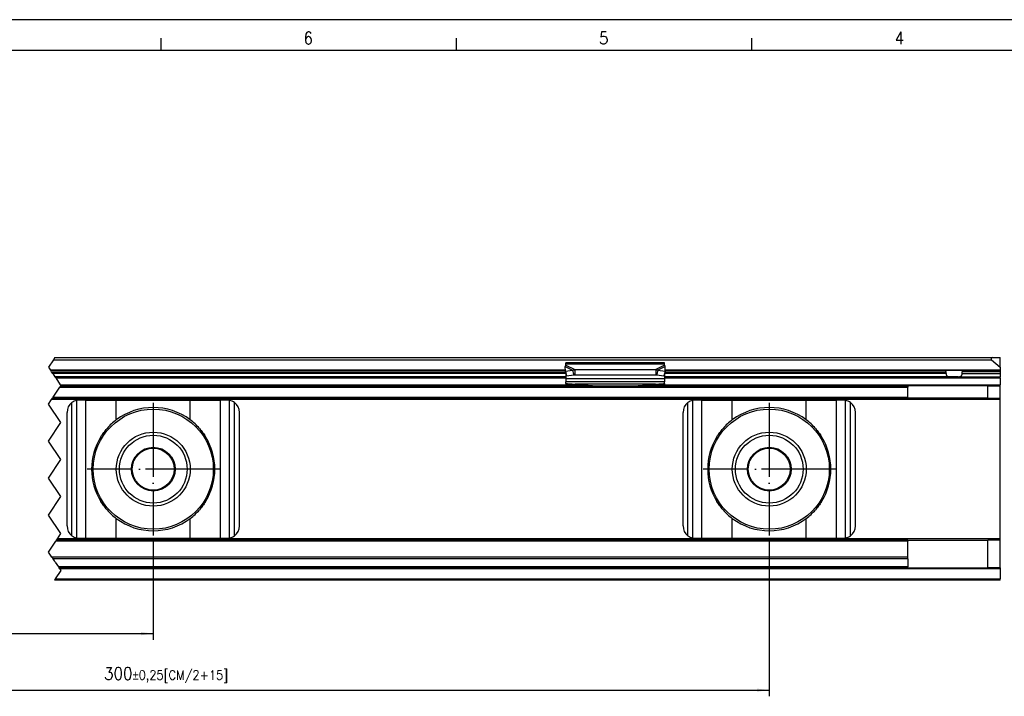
# Model space of a CAD drawing. Header units: millimetres. Extents: x -418 to 1275, y -151 to 443.
# Tile 31 of 47: x 106 to 266, y 334 to 443. Entities that reach past the tile are written whole.
import ezdxf

# ---------------------------------------------------------------- set-up
doc = ezdxf.new("R2010")
doc.units = ezdxf.units.MM
doc.linetypes.add('DOT_CENTER', pattern=[14, 12, -1, 0, -1])
doc.layers.add('1', color=7, linetype='Continuous')
doc.styles.add('CONVERTER_12', font='txt.shx', dxfattribs={"width": 0.9})
doc.dimstyles.new('ME10_DIM_37', dxfattribs={"dimtxt": 2, "dimasz": 2, "dimexe": 1, "dimexo": 1, "dimgap": 1, "dimtad": 1, "dimdsep": 46, "dimtxsty": 'CONVERTER_12', "dimsah": 1, "dimcen": 0.09, "dimclrd": 2, "dimclre": 2, "dimclrt": 2, "dimadec": 0, "dimazin": 0, "dimtol": 1, "dimtp": 0.25, "dimtm": 0.25, "dimtfac": 0.75, "dimtdec": 0, "dimtix": 1, "dimtmove": 0, "dimatfit": 3, "dimfxl": 1, "dimtolj": 1, "dimtzin": 0, "dimarcsym": 0})
doc.dimstyles.new('ME10_DIM_38', dxfattribs={"dimtxt": 2, "dimasz": 2, "dimexe": 1, "dimexo": 1, "dimgap": 1, "dimtad": 1, "dimdsep": 46, "dimtxsty": 'CONVERTER_12', "dimsah": 1, "dimcen": 0.09, "dimclrd": 2, "dimclre": 2, "dimclrt": 2, "dimadec": 0, "dimazin": 0, "dimtol": 1, "dimtp": 0.25, "dimtm": 0.25, "dimtfac": 0.75, "dimtdec": 0, "dimtix": 1, "dimtmove": 0, "dimatfit": 3, "dimfxl": 1, "dimtolj": 1, "dimtzin": 0, "dimarcsym": 0})

# ---------------------------------------------------------------- blocks, each defined once
blk = doc.blocks.new('SOPORTE_SV2__21', base_point=(-193.4, 352.55))
at = {"color": 2, "linetype": 'DOT_CENTER'}
for p, q in [((112.13, 388.65), (111.9, 388.3)), ((111.9, 388.3), (111.1, 387.1)), ((111.1, 387.1), (111.43, 386.6)), ((111.43, 386.6), (111.46, 386.55)), ((111.6, 386.35), (111.46, 386.55)), ((111.8, 386.05), (111.6, 386.35)), ((111.8, 386.05), (112.13, 385.55)), ((112.26, 385.35), (112.13, 385.55)), ((112.26, 385.35), (113, 384.25)), ((111.86, 382.25), (112.93, 383.85)), ((113.06, 384.05), (112.93, 383.85)), ((113.1, 384.1), (113, 384.25)), ((113.06, 384.05), (113.1, 384.1)), ((111.6, 381.85), (111.73, 382.05)), ((111.86, 382.25), (111.73, 382.05)), ((111.1, 381.1), (111.6, 381.85)), ((113.1, 378.1), (111.1, 381.1)), ((111.1, 375.1), (113.1, 378.1)), ((113.1, 372.1), (111.1, 375.1)), ((111.1, 369.1), (113.1, 372.1)), ((113.1, 366.1), (111.1, 369.1)), ((111.1, 363.1), (113.1, 366.1)), ((113.1, 360.1), (111.1, 363.1)), ((112.53, 359.25), (113.1, 360.1)), ((111.1, 357.1), (112.26, 358.85)), ((112.4, 359.05), (112.26, 358.85)), ((112.4, 359.05), (112.53, 359.25)), ((111.65, 356.27), (111.1, 357.1)), ((111.65, 356.27), (111.84, 355.99)), ((112.06, 355.66), (111.84, 355.99)), ((112.19, 355.46), (112.06, 355.66)), ((112.19, 355.46), (112.72, 354.67)), ((113.1, 354.1), (112.2, 352.75)), ((112.72, 354.67), (112.8, 354.55)), ((112.93, 354.35), (112.8, 354.55)), ((112.93, 354.35), (113.1, 354.1)), ((112.2, 352.75), (112.06, 352.55))]:
    blk.add_line(p, q, dxfattribs=at)
at = {"color": 7, "linetype": 'Continuous'}
for p, q in [((112.13, 388.65), (264.3, 388.65)), ((264.3, 388.65), (265.6, 388.65)), ((265.6, 387.1), (265.6, 388.65)), ((195.01, 386.43), (194.99, 387.23)), ((195.1, 387.61), (195.1, 387.82)), ((211.1, 387.82), (195.1, 387.82)), ((195.1, 387.43), (195.1, 387.61)), ((211.1, 387.61), (211.1, 387.82)), ((211.1, 387.43), (211.1, 387.61)), ((211.19, 386.43), (211.21, 387.23)), ((264.17, 388.3), (265.6, 387.1)), ((265.6, 387.1), (265.6, 386.6)), ((195.01, 386.55), (111.46, 386.55)), ((195.1, 385.55), (112.13, 385.55)), ((195.01, 386.43), (196.18, 386.61)), ((195.01, 386.43), (195.19, 385.7)), ((195.1, 386.08), (195.1, 385.21)), ((195.1, 385.21), (195.1, 384.72)), ((195.19, 385.7), (196.37, 385.88)), ((196.18, 386.61), (196.29, 386.17)), ((196.29, 386.17), (196.37, 385.88)), ((196.51, 386.7), (196.51, 386.19)), ((196.51, 386.7), (209.69, 386.7)), ((196.51, 386.19), (196.51, 385.85)), ((196.51, 385.85), (209.69, 385.85)), ((209.69, 386.7), (209.69, 386.19)), ((209.69, 386.19), (209.69, 385.85)), ((209.91, 386.17), (209.83, 385.88)), ((209.83, 385.88), (211.01, 385.7)), ((210.02, 386.61), (209.91, 386.17)), ((210.02, 386.61), (211.19, 386.43)), ((211.19, 386.43), (211.01, 385.7)), ((211.1, 386.08), (211.1, 385.21)), ((257.41, 385.55), (211.1, 385.55)), ((211.1, 385.21), (211.1, 384.72)), ((256.66, 386.55), (211.19, 386.55)), ((259.54, 386.55), (256.66, 386.55)), ((256.79, 386.05), (256.79, 386.35)), ((258.79, 385.55), (257.41, 385.55)), ((258.79, 385.55), (265.6, 385.55)), ((259.41, 386.05), (259.41, 386.35)), ((265.6, 386.55), (259.54, 386.55)), ((265.6, 386.55), (265.6, 386.6)), ((265.6, 386.55), (265.6, 386.35)), ((265.6, 386.35), (265.6, 386.05)), ((265.6, 386.05), (265.6, 385.55)), ((265.6, 385.35), (265.6, 385.55)), ((265.6, 385.35), (265.6, 384.25)), ((113.06, 384.05), (195.1, 384.05)), ((211.1, 384.72), (195.1, 384.72)), ((195.1, 384.44), (195.1, 384.72)), ((195.1, 384.44), (195.1, 384.26)), ((195.1, 384.26), (195.1, 384.05)), ((195.1, 384.05), (197.86, 384.05)), ((196.59, 384.33), (200.1, 384.06)), ((196.59, 384.33), (196.59, 384.22)), ((197.86, 384.05), (196.59, 384.15)), ((197.86, 384.05), (200.1, 384.05)), ((200.1, 384.06), (200.1, 384.05)), ((200.1, 384.06), (206.1, 384.06)), ((200.1, 384.05), (206.1, 384.05)), ((206.1, 384.06), (209.61, 384.33)), ((206.1, 384.06), (206.1, 384.05)), ((206.1, 384.05), (208.34, 384.05)), ((209.61, 384.15), (208.34, 384.05)), ((208.34, 384.05), (250.6, 384.05)), ((209.61, 384.22), (209.61, 384.33)), ((211.1, 384.44), (211.1, 384.72)), ((211.1, 384.44), (211.1, 384.26)), ((250.6, 384.05), (250.6, 383.85)), ((263.6, 384.05), (250.6, 384.05)), ((250.6, 382.25), (250.6, 383.85)), ((263.6, 382.05), (263.6, 384.05)), ((263.6, 384.05), (265.6, 384.05)), ((265.6, 384.05), (265.6, 384.25)), ((265.6, 382.05), (265.6, 384.05)), ((111.73, 382.05), (250.6, 382.05)), ((250.6, 382.05), (250.6, 382.25)), ((263.6, 382.05), (250.6, 382.05)), ((263.6, 382.05), (265.6, 382.05)), ((265.6, 381.85), (265.6, 382.05)), ((117.17, 381.75), (116.1, 381.75)), ((117.17, 381.75), (122.09, 381.75)), ((122.09, 381.75), (134.11, 381.75)), ((134.11, 381.75), (139.03, 381.75)), ((140.1, 381.75), (139.03, 381.75)), ((217.17, 381.75), (216.1, 381.75)), ((217.17, 381.75), (222.09, 381.75)), ((222.09, 381.75), (234.11, 381.75)), ((234.11, 381.75), (239.03, 381.75)), ((240.1, 381.75), (239.03, 381.75)), ((265.6, 359.25), (265.6, 381.85)), ((114.1, 361.35), (114.1, 379.75)), ((142.1, 361.35), (142.1, 379.75)), ((214.1, 361.35), (214.1, 379.75)), ((242.1, 361.35), (242.1, 379.75)), ((250.6, 359.05), (112.4, 359.05)), ((116.1, 359.35), (117.17, 359.35)), ((117.17, 359.35), (122.09, 359.35)), ((122.09, 359.35), (134.11, 359.35)), ((134.11, 359.35), (139.03, 359.35)), ((139.03, 359.35), (140.1, 359.35)), ((216.1, 359.35), (217.17, 359.35)), ((217.17, 359.35), (222.09, 359.35)), ((222.09, 359.35), (234.11, 359.35)), ((234.11, 359.35), (239.03, 359.35)), ((239.03, 359.35), (240.1, 359.35)), ((250.6, 359.05), (263.6, 359.05)), ((250.6, 359.05), (250.6, 358.85)), ((250.6, 356.27), (250.6, 358.85)), ((263.6, 354.55), (263.6, 359.05)), ((265.6, 359.05), (263.6, 359.05)), ((265.6, 359.05), (265.6, 359.25)), ((265.6, 354.55), (265.6, 359.05)), ((250.6, 356.27), (111.65, 356.27)), ((250.6, 355.99), (250.6, 356.27)), ((250.6, 355.99), (250.6, 354.67)), ((250.6, 354.55), (112.8, 354.55)), ((250.6, 354.55), (250.6, 354.67)), ((250.6, 354.55), (263.6, 354.55)), ((265.6, 354.55), (263.6, 354.55)), ((265.6, 354.55), (265.6, 354.35)), ((265.6, 354.35), (265.6, 352.75)), ((265.6, 352.55), (112.06, 352.55)), ((265.6, 352.55), (265.6, 352.75))]:
    blk.add_line(p, q, dxfattribs=at)
at = {"color": 3, "linetype": 'Continuous'}
for p, q in [((111.9, 388.3), (264.17, 388.3)), ((194.99, 387.23), (196.18, 386.61)), ((211.1, 387.61), (195.1, 387.61)), ((195.1, 387.43), (196.51, 386.7)), ((211.1, 387.43), (209.69, 386.7)), ((211.21, 387.23), (210.02, 386.61)), ((195.01, 386.6), (111.43, 386.6)), ((111.6, 386.35), (195.03, 386.35)), ((195.1, 386.05), (111.8, 386.05)), ((112.26, 385.35), (195.1, 385.35)), ((211.1, 385.21), (195.1, 385.21)), ((256.79, 386.05), (211.1, 386.05)), ((211.1, 385.35), (265.6, 385.35)), ((211.17, 386.35), (256.79, 386.35)), ((265.6, 386.6), (211.19, 386.6)), ((265.6, 386.35), (259.41, 386.35)), ((259.41, 386.05), (265.6, 386.05)), ((112.93, 383.85), (250.6, 383.85)), ((113, 384.25), (195.1, 384.25)), ((209.61, 384.33), (196.59, 384.33)), ((196.59, 384.22), (196.59, 384.15)), ((209.61, 384.15), (209.61, 384.22)), ((211.01, 384.25), (265.6, 384.25)), ((111.86, 382.25), (250.6, 382.25)), ((265.6, 381.85), (111.6, 381.85)), ((114.9, 359.75), (114.9, 381.35)), ((115.7, 359.39), (115.7, 381.71)), ((117.17, 359.35), (117.17, 381.75)), ((122.09, 378.54), (122.09, 381.75)), ((134.11, 378.54), (134.11, 381.75)), ((139.03, 359.35), (139.03, 381.75)), ((140.5, 359.39), (140.5, 381.71)), ((141.3, 359.75), (141.3, 381.35)), ((214.9, 359.75), (214.9, 381.35)), ((215.7, 359.39), (215.7, 381.71)), ((217.17, 359.35), (217.17, 381.75)), ((222.09, 378.54), (222.09, 381.75)), ((234.11, 378.54), (234.11, 381.75)), ((239.03, 359.35), (239.03, 381.75)), ((240.5, 359.39), (240.5, 381.71)), ((241.3, 359.75), (241.3, 381.35)), ((122.09, 359.35), (122.09, 362.56)), ((134.11, 359.35), (134.11, 362.56)), ((222.09, 359.35), (222.09, 362.56)), ((234.11, 359.35), (234.11, 362.56)), ((250.6, 358.85), (112.26, 358.85)), ((265.6, 359.25), (112.53, 359.25)), ((250.6, 355.99), (111.84, 355.99)), ((250.6, 354.67), (112.72, 354.67)), ((265.6, 354.35), (112.93, 354.35)), ((112.2, 352.75), (265.6, 352.75))]:
    blk.add_line(p, q, dxfattribs=at)
at = {"color": 7, "linetype": 'Continuous'}
for centre, radius in [((128.1, 370.55), 9.75), ((228.1, 370.55), 9.75), ((128.1, 370.55), 6), ((128.1, 370.55), 5.5), ((228.1, 370.55), 6), ((228.1, 370.55), 5.5), ((128.1, 370.55), 3.55), ((228.1, 370.55), 3.55), ((128.1, 370.55), 3.4), ((228.1, 370.55), 3.4)]:
    blk.add_circle(centre, radius, dxfattribs=at)
for centre, radius, start, end in [((264.3, 388.45), 0.2, 90, 230), ((116.1, 379.75), 2, 126.8699, 180), ((116.1, 379.75), 2, 101.598, 126.8699), ((116.1, 379.75), 2, 90, 101.598), ((128.1, 370.55), 10, 53.076, 126.924), ((140.1, 379.75), 2, 78.402, 90), ((140.1, 379.75), 2, 53.1301, 78.402), ((140.1, 379.75), 2, 0, 53.1301), ((216.1, 379.75), 2, 126.8699, 180), ((216.1, 379.75), 2, 101.598, 126.8699), ((216.1, 379.75), 2, 90, 101.598), ((228.1, 370.55), 10, 53.076, 126.924), ((240.1, 379.75), 2, 78.402, 90), ((240.1, 379.75), 2, 53.1301, 78.402), ((240.1, 379.75), 2, 360, 53.1301), ((128.1, 370.55), 10, 126.924, 138.5708), ((128.1, 370.55), 10, 41.4292, 53.076), ((228.1, 370.55), 10, 126.924, 138.5708), ((228.1, 370.55), 10, 41.4292, 53.076), ((128.1, 370.55), 10, 148.2363, 211.7637), ((128.1, 370.55), 10, 328.2362, 31.7638), ((228.1, 370.55), 10, 148.2363, 211.7637), ((228.1, 370.55), 10, 328.2362, 31.7638), ((128.1, 370.55), 10, 221.4292, 233.076), ((128.1, 370.55), 10, 306.924, 318.5708), ((228.1, 370.55), 10, 221.4292, 233.076), ((228.1, 370.55), 10, 306.924, 318.5708), ((116.1, 361.35), 2, 180, 233.1301), ((128.1, 370.55), 10, 233.076, 306.924), ((140.1, 361.35), 2, 306.8699, 0), ((216.1, 361.35), 2, 180, 233.1301), ((228.1, 370.55), 10, 233.076, 306.924), ((240.1, 361.35), 2, 306.8699, 0), ((116.1, 361.35), 2, 233.1301, 258.402), ((140.1, 361.35), 2, 281.598, 306.8699), ((216.1, 361.35), 2, 233.1301, 258.402), ((240.1, 361.35), 2, 281.598, 306.8699), ((116.1, 361.35), 2, 258.402, 270), ((140.1, 361.35), 2, 270, 281.598), ((216.1, 361.35), 2, 258.402, 270), ((240.1, 361.35), 2, 270, 281.598)]:
    blk.add_arc(centre, radius, start, end, dxfattribs=at)
for points, knots in [([(194.99, 387.23), (195, 387.25), (195.02, 387.29), (195.04, 387.34), (195.07, 387.39), (195.09, 387.42), (195.1, 387.43)], [0, 0, 0, 0, 0.0669463, 0.1234866, 0.179919, 0.233329, 0.233329, 0.233329, 0.233329]), ([(211.21, 387.23), (211.2, 387.25), (211.18, 387.29), (211.15, 387.34), (211.13, 387.39), (211.11, 387.42), (211.1, 387.43)], [0, 0, 0, 0, 0.0669463, 0.1234866, 0.1837172, 0.233329, 0.233329, 0.233329, 0.233329]), ([(196.18, 386.61), (196.21, 386.62), (196.27, 386.64), (196.35, 386.66), (196.43, 386.69), (196.49, 386.7), (196.51, 386.7)], [0, 0, 0, 0, 0.0909021, 0.1730263, 0.2625573, 0.3435203, 0.3435203, 0.3435203, 0.3435203]), ([(196.37, 385.88), (196.38, 385.88), (196.4, 385.87), (196.44, 385.86), (196.48, 385.85), (196.5, 385.85), (196.51, 385.85)], [0, 0, 0, 0, 0.0372861, 0.0751943, 0.1129244, 0.1512902, 0.1512902, 0.1512902, 0.1512902]), ([(209.69, 386.7), (209.71, 386.7), (209.77, 386.69), (209.85, 386.66), (209.94, 386.64), (209.99, 386.62), (210.02, 386.61)], [0, 0, 0, 0, 0.0849289, 0.1704941, 0.2598165, 0.3435203, 0.3435203, 0.3435203, 0.3435203]), ([(209.69, 385.85), (209.7, 385.85), (209.72, 385.85), (209.76, 385.86), (209.8, 385.87), (209.82, 385.88), (209.83, 385.88)], [0, 0, 0, 0, 0.0383658, 0.0760959, 0.1140041, 0.1512902, 0.1512902, 0.1512902, 0.1512902]), ([(256.79, 386.35), (256.79, 386.35), (256.79, 386.35), (256.79, 386.36), (256.79, 386.38), (256.78, 386.4), (256.78, 386.41), (256.77, 386.43), (256.77, 386.45), (256.76, 386.47), (256.75, 386.48), (256.74, 386.5), (256.73, 386.51), (256.72, 386.52), (256.71, 386.53), (256.7, 386.54), (256.69, 386.54), (256.68, 386.55), (256.67, 386.55), (256.66, 386.55), (256.66, 386.55)], [0, 0, 0, 0, 0.0032225, 0.006338, 0.0261841, 0.0458198, 0.0650336, 0.0838033, 0.104542, 0.1217133, 0.1392533, 0.1561043, 0.1733453, 0.1868305, 0.200728, 0.2139556, 0.2274726, 0.2379403, 0.2499262, 0.2595088, 0.2595088, 0.2595088, 0.2595088]), ([(256.79, 386.05), (256.79, 386.04), (256.79, 386.01), (256.79, 385.98), (256.8, 385.95), (256.8, 385.9), (256.82, 385.85), (256.84, 385.79), (256.87, 385.74), (256.91, 385.7), (256.94, 385.67), (257, 385.63), (257.08, 385.59), (257.18, 385.56), (257.3, 385.55), (257.37, 385.55), (257.41, 385.55)], [0, 0, 0, 0, 0.0380438, 0.0700721, 0.1023976, 0.1388853, 0.2023995, 0.2686266, 0.3257337, 0.3745868, 0.4257433, 0.4743733, 0.5784297, 0.6876464, 0.7990079, 0.9187136, 0.9187136, 0.9187136, 0.9187136]), ([(258.79, 385.55), (258.83, 385.55), (258.9, 385.55), (259.02, 385.56), (259.12, 385.59), (259.2, 385.63), (259.26, 385.67), (259.29, 385.7), (259.33, 385.74), (259.36, 385.79), (259.38, 385.85), (259.4, 385.9), (259.4, 385.95), (259.41, 385.98), (259.41, 386.01), (259.41, 386.04), (259.41, 386.05)], [0, 0, 0, 0, 0.1197057, 0.2310672, 0.3402839, 0.4443402, 0.4929703, 0.5441268, 0.5929799, 0.650087, 0.71865, 0.7798266, 0.8163143, 0.8486398, 0.8806682, 0.918712, 0.918712, 0.918712, 0.918712]), ([(259.54, 386.55), (259.54, 386.55), (259.53, 386.55), (259.52, 386.55), (259.51, 386.54), (259.5, 386.54), (259.49, 386.53), (259.48, 386.52), (259.47, 386.51), (259.45, 386.49), (259.44, 386.47), (259.43, 386.44), (259.42, 386.41), (259.42, 386.39), (259.41, 386.38), (259.41, 386.36), (259.41, 386.35), (259.41, 386.35), (259.41, 386.35)], [0, 0, 0, 0, 0.0113724, 0.0215681, 0.0332818, 0.045553, 0.0587806, 0.0726782, 0.0893562, 0.103404, 0.1381902, 0.1756496, 0.1944194, 0.2136331, 0.2348475, 0.2531148, 0.2562303, 0.2594528, 0.2594528, 0.2594528, 0.2594528]), ([(195.1, 384.44), (195.22, 384.43), (195.47, 384.42), (195.85, 384.39), (196.22, 384.36), (196.47, 384.34), (196.59, 384.33)], [0, 0, 0, 0, 0.373747, 0.74735, 1.121196, 1.494893, 1.494893, 1.494893, 1.494893]), ([(196.59, 384.15), (196.47, 384.16), (196.22, 384.18), (195.85, 384.2), (195.47, 384.23), (195.22, 384.25), (195.1, 384.26)], [0, 0, 0, 0, 0.373642, 0.747439, 1.120993, 1.494694, 1.494694, 1.494694, 1.494694]), ([(209.61, 384.33), (209.73, 384.34), (209.98, 384.36), (210.35, 384.39), (210.73, 384.42), (210.98, 384.43), (211.1, 384.44)], [0, 0, 0, 0, 0.373696, 0.747543, 1.12115, 1.494893, 1.494893, 1.494893, 1.494893]), ([(211.1, 384.26), (210.98, 384.25), (210.73, 384.23), (210.35, 384.2), (209.98, 384.18), (209.73, 384.16), (209.61, 384.15)], [0, 0, 0, 0, 0.373702, 0.747255, 1.121047, 1.494694, 1.494694, 1.494694, 1.494694]), ([(119.6, 375.81), (119.68, 375.93), (119.84, 376.16), (120.09, 376.5), (120.34, 376.84), (120.52, 377.06), (120.6, 377.17)], [0, 0, 0, 0, 0.425548, 0.842522, 1.267064, 1.685169, 1.685169, 1.685169, 1.685169]), ([(135.6, 377.17), (135.68, 377.06), (135.86, 376.84), (136.11, 376.5), (136.36, 376.16), (136.52, 375.93), (136.6, 375.81)], [0, 0, 0, 0, 0.418104, 0.842646, 1.25962, 1.685167, 1.685167, 1.685167, 1.685167]), ([(219.6, 375.81), (219.68, 375.93), (219.84, 376.16), (220.09, 376.5), (220.34, 376.84), (220.52, 377.06), (220.6, 377.17)], [0, 0, 0, 0, 0.425548, 0.842522, 1.267064, 1.685169, 1.685169, 1.685169, 1.685169]), ([(235.6, 377.17), (235.68, 377.06), (235.86, 376.84), (236.11, 376.5), (236.36, 376.16), (236.52, 375.93), (236.6, 375.81)], [0, 0, 0, 0, 0.418104, 0.842646, 1.25962, 1.685167, 1.685167, 1.685167, 1.685167]), ([(120.6, 363.93), (120.52, 364.04), (120.34, 364.26), (120.09, 364.6), (119.84, 364.94), (119.68, 365.17), (119.6, 365.29)], [0, 0, 0, 0, 0.418104, 0.842647, 1.259621, 1.685169, 1.685169, 1.685169, 1.685169]), ([(136.6, 365.29), (136.52, 365.17), (136.36, 364.94), (136.11, 364.6), (135.86, 364.26), (135.68, 364.04), (135.6, 363.93)], [0, 0, 0, 0, 0.425548, 0.842521, 1.267063, 1.685167, 1.685167, 1.685167, 1.685167]), ([(220.6, 363.93), (220.52, 364.04), (220.34, 364.26), (220.09, 364.6), (219.84, 364.94), (219.68, 365.17), (219.6, 365.29)], [0, 0, 0, 0, 0.418104, 0.842647, 1.259621, 1.685169, 1.685169, 1.685169, 1.685169]), ([(236.6, 365.29), (236.52, 365.17), (236.36, 364.94), (236.11, 364.6), (235.86, 364.26), (235.68, 364.04), (235.6, 363.93)], [0, 0, 0, 0, 0.425548, 0.842521, 1.267063, 1.685167, 1.685167, 1.685167, 1.685167])]:
    blk.add_open_spline(points, degree=3, knots=knots, dxfattribs=at)
at = {"layer": '1', "color": 2, "linetype": 'DOT_CENTER'}
for p, q in [((128.1, 381.3), (128.1, 359.8)), ((228.1, 381.3), (228.1, 359.8)), ((138.85, 370.55), (117.35, 370.55)), ((238.85, 370.55), (217.35, 370.55))]:
    blk.add_line(p, q, dxfattribs=at)
blk = doc.blocks.new('*D101')
at = {"layer": '1', "color": 2, "linetype": 'Continuous'}
for p, q in [((37.1, 362.05), (37.1, 342.85)), ((128.1, 358.8), (128.1, 342.85)), ((37.1, 343.85), (128.1, 343.85))]:
    blk.add_line(p, q, dxfattribs=at)
at = {"layer": '1', "color": 2}
for points in [[(39.1, 344.12), (39.1, 343.59), (37.1, 343.85)], [(126.1, 343.59), (126.1, 344.12), (128.1, 343.85)]]:
    blk.add_solid(points, dxfattribs=at)
at = {"layer": '1', "color": 2, "insert": (78.5, 344.85), "char_height": 2, "attachment_point": 7, "rotation": 0.0001, "line_spacing_factor": 0.60024, "style": 'CONVERTER_12'}
blk.add_mtext('\\C2;\\C2;\\C2;200\\C2;\\H1.5;{\\Fgdt;`}0,25\\C2;', dxfattribs=at)
blk = doc.blocks.new('*D102')
at = {"layer": '1', "color": 2, "linetype": 'Continuous'}
for p, q in [((37.1, 362.05), (37.1, 333.68)), ((228.1, 358.8), (228.1, 333.68)), ((37.1, 334.68), (228.1, 334.68))]:
    blk.add_line(p, q, dxfattribs=at)
at = {"layer": '1', "color": 2}
for points in [[(39.1, 334.94), (39.1, 334.42), (37.1, 334.68)], [(226.1, 334.42), (226.1, 334.94), (228.1, 334.68)]]:
    blk.add_solid(points, dxfattribs=at)
at = {"layer": '1', "color": 2, "insert": (120.11, 335.88), "char_height": 2, "attachment_point": 7, "rotation": 0.0001, "line_spacing_factor": 0.60024, "style": 'CONVERTER_12'}
blk.add_mtext('\\C2;\\C2;\\C2;300\\C2;\\H1.5;{\\Fgdt;`}0,25\\C2;[CM/2+15]', dxfattribs=at)
blk = doc.blocks.new('_A1', base_point=(416.98, -145.5))
at = {"layer": '1', "color": 2, "linetype": 'Continuous'}
for p, q in [((421.98, 443.5), (-418.02, 443.5)), ((129.33, 440.5), (129.33, 438.5)), ((177.27, 440.5), (177.27, 438.5)), ((225.21, 440.5), (225.21, 438.5))]:
    blk.add_line(p, q, dxfattribs=at)
at = {"layer": '1', "color": 7, "linetype": 'Continuous'}
blk.add_line((416.98, 438.5), (-398.02, 438.5), dxfattribs=at)
at = {"layer": '1', "color": 2, "char_height": 2, "attachment_point": 4, "line_spacing_factor": 1.20048, "style": 'CONVERTER_12'}
for s, insert in [('6', (152.49, 440.52)), ('5', (200.46, 440.52)), ('4', (248.47, 440.52))]:
    blk.add_mtext(s, dxfattribs=dict(at, insert=insert))
blk = doc.blocks.new('Front3', base_point=(-105.9, 370.6))
blk.add_blockref('SOPORTE_SV2__21', (-193.4, 352.55))
at = {"layer": '1'}
dim = blk.add_linear_dim(base=(37.1, 343.853), p1=(128.1, 359.8), p2=(37.1, 363.05), dimstyle='ME10_DIM_37', override={"dimpost": '<>'}, dxfattribs=at)
dim.commit()
dim.dimension.update_dxf_attribs({"geometry": '*D101', "text_midpoint": (83.99, 345.853), "text_rotation": 0.00014})
dim = blk.add_linear_dim(base=(37.1, 334.681), p1=(228.1, 359.8), p2=(37.1, 363.05), text='<>[CM/2+15]', dimstyle='ME10_DIM_38', override={"dimpost": '<>[CM/2+15]'}, dxfattribs=at)
dim.commit()
dim.dimension.update_dxf_attribs({"geometry": '*D102', "text_midpoint": (132.6, 336.881), "text_rotation": 0.00014})

msp = doc.modelspace()

# ---------------------------------------------------------------- block references
for name, p in [('_A1', (416.98, -145.5)), ('Front3', (-105.9, 370.6))]:
    msp.add_blockref(name, p)

doc.saveas('drawing.dxf')
